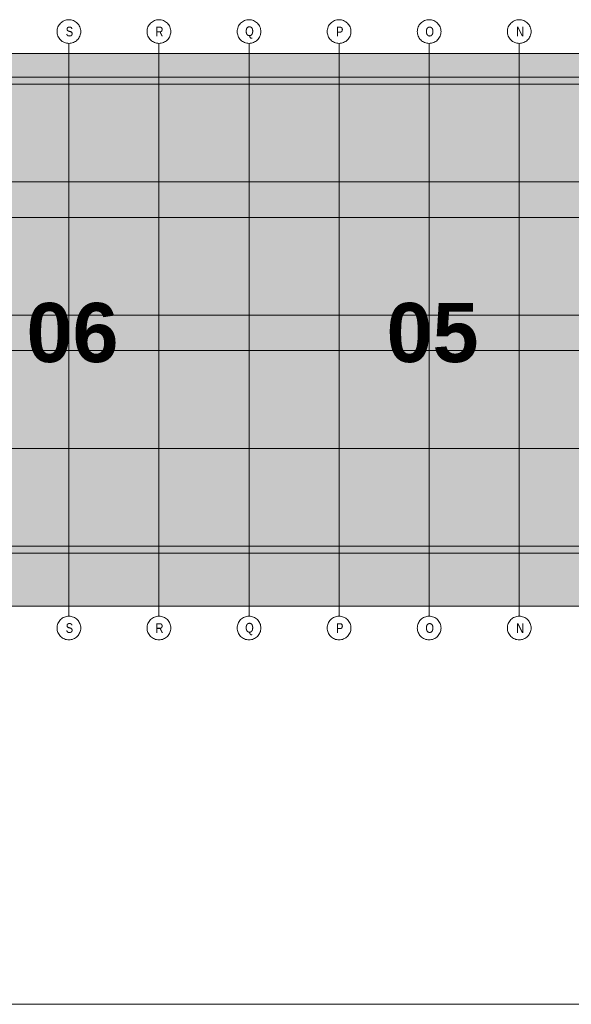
# Model space of a CAD drawing. Extents: x -634 to 300, y 62 to 1102.
# Tile 46 of 125: x 153 to 193, y 211 to 282. Entities that reach past the tile are written whole.
import ezdxf
from ezdxf.lldxf.tags import DXFTag

# ---------------------------------------------------------------- set-up
doc = ezdxf.new("R2010")
doc.units = 0
for name, color, linetype, lineweight in [('iwb_Plankopf Linie', 7, 'Continuous', 13), ('PK_LP', 7, 'Continuous', 9), ('PK_LP_Achsen', 7, 'STRICHPUNKT2', 5)]:
    doc.layers.add(name, color=color, linetype=linetype, lineweight=lineweight)
for name, color, linetype, lineweight, true_color in [('PK_LP_T01', 1, 'Continuous', 9, 0xff0000), ('PK_LP_T01_Rest', 9, 'Continuous', 9, 0x808080), ('PK_LP_Tennung', 9, 'Continuous', 18, 0x808080)]:
    doc.layers.add(name, color=color, linetype=linetype, lineweight=lineweight, true_color=true_color)
doc.styles.get("Standard").update_dxf_attribs({"font": 'ARIALN.TTF'})
tags = doc.linetypes.add('grob', pattern=[14, 3, -8, 3]).pattern_tags.tags
tags[8:9] = [DXFTag(74, 4), DXFTag(75, 0), DXFTag(340, '0'), DXFTag(46, 0.0), DXFTag(50, 0.0), DXFTag(44, 0.0), DXFTag(45, 0.0)]
tags[6:7] = [DXFTag(74, 4), DXFTag(75, 0), DXFTag(340, '0'), DXFTag(46, 0.0), DXFTag(50, 0.0), DXFTag(44, 0.0), DXFTag(45, 0.0)]
tags[4:5] = [DXFTag(74, 4), DXFTag(75, 0), DXFTag(340, '0'), DXFTag(46, 0.0), DXFTag(50, 0.0), DXFTag(44, 0.0), DXFTag(45, 0.0)]
tags = doc.linetypes.add('STRICHPUNKT2', pattern=[12.7, 6.35, -3.175, 0, -3.175]).pattern_tags.tags
tags[10:11] = [DXFTag(74, 4), DXFTag(75, 0), DXFTag(340, '0'), DXFTag(46, 0.0), DXFTag(50, 0.0), DXFTag(44, 0.0), DXFTag(45, 0.0)]
tags[8:9] = [DXFTag(74, 4), DXFTag(75, 0), DXFTag(340, '0'), DXFTag(46, 0.0), DXFTag(50, 0.0), DXFTag(44, 0.0), DXFTag(45, 0.0)]
tags[6:7] = [DXFTag(74, 4), DXFTag(75, 0), DXFTag(340, '0'), DXFTag(46, 0.0), DXFTag(50, 0.0), DXFTag(44, 0.0), DXFTag(45, 0.0)]
tags[4:5] = [DXFTag(74, 4), DXFTag(75, 0), DXFTag(340, '0'), DXFTag(46, 0.0), DXFTag(50, 0.0), DXFTag(44, 0.0), DXFTag(45, 0.0)]

# ---------------------------------------------------------------- blocks, each defined once
blk = doc.blocks.new('Blockreferenz-A06CPVZRL0')
at = {"layer": 'PK_LP', "linetype": 'grob', "lineweight": 5, "ltscale": 0.13}
for p, q in [((143.888, 279.685), (169.728, 279.685)), ((169.728, 279.685), (195.568, 279.685)), ((169.728, 240.014), (169.728, 279.685)), ((169.728, 279.685), (169.728, 240.014)), ((169.728, 240.014), (143.888, 240.014)), ((195.568, 240.014), (169.728, 240.014))]:
    blk.add_line(p, q, dxfattribs=at)
at = {"layer": 'PK_LP', "linetype": 'ByBlock', "lineweight": 13, "ltscale": 0.13}
for p, q in [((209.085, 277.985), (144.395, 277.985)), ((143.38, 243.82), (196.075, 243.82))]:
    blk.add_line(p, q, dxfattribs=at)
at = {"layer": 'PK_LP_Achsen', "linetype": 'ByBlock', "ltscale": 0.13}
for p, q in [((156.335, 281.964), (156.407, 282.007)), ((156.407, 282.007), (156.482, 282.043)), ((156.482, 282.043), (156.561, 282.071)), ((156.561, 282.071), (156.642, 282.091)), ((156.642, 282.091), (156.724, 282.103)), ((156.724, 282.103), (156.808, 282.108)), ((156.808, 282.108), (156.891, 282.103)), ((156.891, 282.103), (156.974, 282.091)), ((156.974, 282.091), (157.054, 282.071)), ((157.054, 282.071), (157.133, 282.043)), ((157.133, 282.043), (157.208, 282.007)), ((157.208, 282.007), (157.28, 281.964)), ((162.795, 281.964), (162.867, 282.007)), ((162.867, 282.007), (162.942, 282.043)), ((162.942, 282.043), (163.021, 282.071)), ((163.021, 282.071), (163.102, 282.091)), ((163.102, 282.091), (163.184, 282.103)), ((163.184, 282.103), (163.268, 282.108)), ((163.268, 282.108), (163.351, 282.103)), ((163.351, 282.103), (163.434, 282.091)), ((163.434, 282.091), (163.514, 282.071)), ((163.514, 282.071), (163.593, 282.043)), ((163.593, 282.043), (163.668, 282.007)), ((163.668, 282.007), (163.74, 281.964)), ((169.255, 281.964), (169.327, 282.007)), ((169.327, 282.007), (169.402, 282.043)), ((169.402, 282.043), (169.481, 282.071)), ((169.481, 282.071), (169.562, 282.091)), ((169.562, 282.091), (169.644, 282.103)), ((169.644, 282.103), (169.728, 282.108)), ((169.728, 282.108), (169.811, 282.103)), ((169.811, 282.103), (169.894, 282.091)), ((169.894, 282.091), (169.974, 282.071)), ((169.974, 282.071), (170.053, 282.043)), ((170.053, 282.043), (170.128, 282.007)), ((170.128, 282.007), (170.2, 281.964)), ((175.715, 281.964), (175.787, 282.007)), ((175.787, 282.007), (175.862, 282.043)), ((175.862, 282.043), (175.941, 282.071)), ((175.941, 282.071), (176.022, 282.091)), ((176.022, 282.091), (176.104, 282.103)), ((176.104, 282.103), (176.188, 282.108)), ((176.188, 282.108), (176.271, 282.103)), ((176.271, 282.103), (176.354, 282.091)), ((176.354, 282.091), (176.434, 282.071)), ((176.434, 282.071), (176.513, 282.043)), ((176.513, 282.043), (176.588, 282.007)), ((176.588, 282.007), (176.66, 281.964)), ((182.175, 281.964), (182.247, 282.007)), ((182.247, 282.007), (182.322, 282.043)), ((182.322, 282.043), (182.401, 282.071)), ((182.401, 282.071), (182.482, 282.091)), ((182.482, 282.091), (182.564, 282.103)), ((182.564, 282.103), (182.648, 282.108)), ((182.648, 282.108), (182.731, 282.103)), ((182.731, 282.103), (182.814, 282.091)), ((182.814, 282.091), (182.894, 282.071)), ((182.894, 282.071), (182.973, 282.043)), ((182.973, 282.043), (183.048, 282.007)), ((183.048, 282.007), (183.12, 281.964)), ((188.635, 281.964), (188.707, 282.007)), ((188.707, 282.007), (188.782, 282.043)), ((188.782, 282.043), (188.861, 282.071)), ((188.861, 282.071), (188.942, 282.091)), ((188.942, 282.091), (189.024, 282.103)), ((189.024, 282.103), (189.108, 282.108)), ((189.108, 282.108), (189.191, 282.103)), ((189.191, 282.103), (189.274, 282.091)), ((189.274, 282.091), (189.354, 282.071)), ((189.354, 282.071), (189.433, 282.043)), ((189.433, 282.043), (189.508, 282.007)), ((189.508, 282.007), (189.58, 281.964)), ((155.958, 281.258), (155.962, 281.341)), ((155.962, 281.341), (155.974, 281.423)), ((155.974, 281.423), (155.994, 281.504)), ((155.994, 281.504), (156.022, 281.583)), ((156.022, 281.583), (156.058, 281.658)), ((156.058, 281.658), (156.101, 281.73)), ((156.101, 281.73), (156.151, 281.797)), ((156.151, 281.797), (156.207, 281.859)), ((156.207, 281.859), (156.268, 281.915)), ((156.268, 281.915), (156.335, 281.964)), ((157.28, 281.964), (157.347, 281.915)), ((157.347, 281.915), (157.409, 281.859)), ((157.409, 281.859), (157.465, 281.797)), ((157.465, 281.797), (157.514, 281.73)), ((157.514, 281.73), (157.557, 281.658)), ((157.557, 281.658), (157.593, 281.583)), ((157.593, 281.583), (157.621, 281.504)), ((157.621, 281.504), (157.641, 281.423)), ((157.641, 281.423), (157.654, 281.341)), ((157.654, 281.341), (157.658, 281.258)), ((162.418, 281.258), (162.422, 281.341)), ((162.422, 281.341), (162.434, 281.423)), ((162.434, 281.423), (162.454, 281.504)), ((162.454, 281.504), (162.482, 281.583)), ((162.482, 281.583), (162.518, 281.658)), ((162.518, 281.658), (162.561, 281.73)), ((162.561, 281.73), (162.611, 281.797)), ((162.611, 281.797), (162.667, 281.859)), ((162.667, 281.859), (162.728, 281.915)), ((162.728, 281.915), (162.795, 281.964)), ((163.74, 281.964), (163.807, 281.915)), ((163.807, 281.915), (163.869, 281.859)), ((163.869, 281.859), (163.925, 281.797)), ((163.925, 281.797), (163.974, 281.73)), ((163.974, 281.73), (164.017, 281.658)), ((164.017, 281.658), (164.053, 281.583)), ((164.053, 281.583), (164.081, 281.504)), ((164.081, 281.504), (164.101, 281.423)), ((164.101, 281.423), (164.114, 281.341)), ((164.114, 281.341), (164.118, 281.258)), ((168.878, 281.258), (168.882, 281.341)), ((168.882, 281.341), (168.894, 281.423)), ((168.894, 281.423), (168.914, 281.504)), ((168.914, 281.504), (168.942, 281.583)), ((168.942, 281.583), (168.978, 281.658)), ((168.978, 281.658), (169.021, 281.73)), ((169.021, 281.73), (169.071, 281.797)), ((169.071, 281.797), (169.127, 281.859)), ((169.127, 281.859), (169.188, 281.915)), ((169.188, 281.915), (169.255, 281.964)), ((170.2, 281.964), (170.267, 281.915)), ((170.267, 281.915), (170.329, 281.859)), ((170.329, 281.859), (170.385, 281.797)), ((170.385, 281.797), (170.434, 281.73)), ((170.434, 281.73), (170.477, 281.658)), ((170.477, 281.658), (170.513, 281.583)), ((170.513, 281.583), (170.541, 281.504)), ((170.541, 281.504), (170.561, 281.423)), ((170.561, 281.423), (170.574, 281.341)), ((170.574, 281.341), (170.578, 281.258)), ((175.338, 281.258), (175.342, 281.341)), ((175.342, 281.341), (175.354, 281.423)), ((175.354, 281.423), (175.374, 281.504)), ((175.374, 281.504), (175.402, 281.583)), ((175.402, 281.583), (175.438, 281.658)), ((175.438, 281.658), (175.481, 281.73)), ((175.481, 281.73), (175.531, 281.797)), ((175.531, 281.797), (175.587, 281.859)), ((175.587, 281.859), (175.648, 281.915)), ((175.648, 281.915), (175.715, 281.964)), ((176.66, 281.964), (176.727, 281.915)), ((176.727, 281.915), (176.789, 281.859)), ((176.789, 281.859), (176.845, 281.797)), ((176.845, 281.797), (176.894, 281.73)), ((176.894, 281.73), (176.937, 281.658)), ((176.937, 281.658), (176.973, 281.583)), ((176.973, 281.583), (177.001, 281.504)), ((177.001, 281.504), (177.021, 281.423)), ((177.021, 281.423), (177.034, 281.341)), ((177.034, 281.341), (177.038, 281.258)), ((181.798, 281.258), (181.802, 281.341)), ((181.802, 281.341), (181.814, 281.423)), ((181.814, 281.423), (181.834, 281.504)), ((181.834, 281.504), (181.862, 281.583)), ((181.862, 281.583), (181.898, 281.658)), ((181.898, 281.658), (181.941, 281.73)), ((181.941, 281.73), (181.991, 281.797)), ((181.991, 281.797), (182.047, 281.859)), ((182.047, 281.859), (182.108, 281.915)), ((182.108, 281.915), (182.175, 281.964)), ((183.12, 281.964), (183.187, 281.915)), ((183.187, 281.915), (183.249, 281.859)), ((183.249, 281.859), (183.305, 281.797)), ((183.305, 281.797), (183.354, 281.73)), ((183.354, 281.73), (183.397, 281.658)), ((183.397, 281.658), (183.433, 281.583)), ((183.433, 281.583), (183.461, 281.504)), ((183.461, 281.504), (183.481, 281.423)), ((183.481, 281.423), (183.494, 281.341)), ((183.494, 281.341), (183.498, 281.258)), ((188.258, 281.258), (188.262, 281.341)), ((188.262, 281.341), (188.274, 281.423)), ((188.274, 281.423), (188.294, 281.504)), ((188.294, 281.504), (188.322, 281.583)), ((188.322, 281.583), (188.358, 281.658)), ((188.358, 281.658), (188.401, 281.73)), ((188.401, 281.73), (188.451, 281.797)), ((188.451, 281.797), (188.507, 281.859)), ((188.507, 281.859), (188.568, 281.915)), ((188.568, 281.915), (188.635, 281.964)), ((189.58, 281.964), (189.647, 281.915)), ((189.647, 281.915), (189.709, 281.859)), ((189.709, 281.859), (189.765, 281.797)), ((189.765, 281.797), (189.814, 281.73)), ((189.814, 281.73), (189.857, 281.658)), ((189.857, 281.658), (189.893, 281.583)), ((189.893, 281.583), (189.921, 281.504)), ((189.921, 281.504), (189.941, 281.423)), ((189.941, 281.423), (189.954, 281.341)), ((189.954, 281.341), (189.958, 281.258)), ((155.962, 281.174), (155.958, 281.258)), ((155.974, 281.092), (155.962, 281.174)), ((155.994, 281.011), (155.974, 281.092)), ((156.022, 280.932), (155.994, 281.011)), ((156.058, 280.857), (156.022, 280.932)), ((156.101, 280.785), (156.058, 280.857)), ((156.151, 280.718), (156.101, 280.785)), ((156.207, 280.656), (156.151, 280.718)), ((156.268, 280.6), (156.207, 280.656)), ((156.335, 280.551), (156.268, 280.6)), ((157.347, 280.6), (157.28, 280.551)), ((157.409, 280.656), (157.347, 280.6)), ((157.465, 280.718), (157.409, 280.656)), ((157.514, 280.785), (157.465, 280.718)), ((157.557, 280.857), (157.514, 280.785)), ((157.593, 280.932), (157.557, 280.857)), ((157.621, 281.011), (157.593, 280.932)), ((157.641, 281.092), (157.621, 281.011)), ((157.654, 281.174), (157.641, 281.092)), ((157.658, 281.258), (157.654, 281.174)), ((162.422, 281.174), (162.418, 281.258)), ((162.434, 281.092), (162.422, 281.174)), ((162.454, 281.011), (162.434, 281.092)), ((162.482, 280.932), (162.454, 281.011)), ((162.518, 280.857), (162.482, 280.932)), ((162.561, 280.785), (162.518, 280.857)), ((162.611, 280.718), (162.561, 280.785)), ((162.667, 280.656), (162.611, 280.718)), ((162.728, 280.6), (162.667, 280.656)), ((162.795, 280.551), (162.728, 280.6)), ((163.807, 280.6), (163.74, 280.551)), ((163.869, 280.656), (163.807, 280.6)), ((163.925, 280.718), (163.869, 280.656)), ((163.974, 280.785), (163.925, 280.718)), ((164.017, 280.857), (163.974, 280.785)), ((164.053, 280.932), (164.017, 280.857)), ((164.081, 281.011), (164.053, 280.932)), ((164.101, 281.092), (164.081, 281.011)), ((164.114, 281.174), (164.101, 281.092)), ((164.118, 281.258), (164.114, 281.174)), ((168.882, 281.174), (168.878, 281.258)), ((168.894, 281.092), (168.882, 281.174)), ((168.914, 281.011), (168.894, 281.092)), ((168.942, 280.932), (168.914, 281.011)), ((168.978, 280.857), (168.942, 280.932)), ((169.021, 280.785), (168.978, 280.857)), ((169.071, 280.718), (169.021, 280.785)), ((169.127, 280.656), (169.071, 280.718)), ((169.188, 280.6), (169.127, 280.656)), ((169.255, 280.551), (169.188, 280.6)), ((170.267, 280.6), (170.2, 280.551)), ((170.329, 280.656), (170.267, 280.6)), ((170.385, 280.718), (170.329, 280.656)), ((170.434, 280.785), (170.385, 280.718)), ((170.477, 280.857), (170.434, 280.785)), ((170.513, 280.932), (170.477, 280.857)), ((170.541, 281.011), (170.513, 280.932)), ((170.561, 281.092), (170.541, 281.011)), ((170.574, 281.174), (170.561, 281.092)), ((170.578, 281.258), (170.574, 281.174)), ((175.342, 281.174), (175.338, 281.258)), ((175.354, 281.092), (175.342, 281.174)), ((175.374, 281.011), (175.354, 281.092)), ((175.402, 280.932), (175.374, 281.011)), ((175.438, 280.857), (175.402, 280.932)), ((175.481, 280.785), (175.438, 280.857)), ((175.531, 280.718), (175.481, 280.785)), ((175.587, 280.656), (175.531, 280.718)), ((175.648, 280.6), (175.587, 280.656)), ((175.715, 280.551), (175.648, 280.6)), ((176.727, 280.6), (176.66, 280.551)), ((176.789, 280.656), (176.727, 280.6)), ((176.845, 280.718), (176.789, 280.656)), ((176.894, 280.785), (176.845, 280.718)), ((176.937, 280.857), (176.894, 280.785)), ((176.973, 280.932), (176.937, 280.857)), ((177.001, 281.011), (176.973, 280.932)), ((177.021, 281.092), (177.001, 281.011)), ((177.034, 281.174), (177.021, 281.092)), ((177.038, 281.258), (177.034, 281.174)), ((181.802, 281.174), (181.798, 281.258)), ((181.814, 281.092), (181.802, 281.174)), ((181.834, 281.011), (181.814, 281.092)), ((181.862, 280.932), (181.834, 281.011)), ((181.898, 280.857), (181.862, 280.932)), ((181.941, 280.785), (181.898, 280.857)), ((181.991, 280.718), (181.941, 280.785)), ((182.047, 280.656), (181.991, 280.718)), ((182.108, 280.6), (182.047, 280.656)), ((182.175, 280.551), (182.108, 280.6)), ((183.187, 280.6), (183.12, 280.551)), ((183.249, 280.656), (183.187, 280.6)), ((183.305, 280.718), (183.249, 280.656)), ((183.354, 280.785), (183.305, 280.718)), ((183.397, 280.857), (183.354, 280.785)), ((183.433, 280.932), (183.397, 280.857)), ((183.461, 281.011), (183.433, 280.932)), ((183.481, 281.092), (183.461, 281.011)), ((183.494, 281.174), (183.481, 281.092)), ((183.498, 281.258), (183.494, 281.174)), ((188.262, 281.174), (188.258, 281.258)), ((188.274, 281.092), (188.262, 281.174)), ((188.294, 281.011), (188.274, 281.092)), ((188.322, 280.932), (188.294, 281.011)), ((188.358, 280.857), (188.322, 280.932)), ((188.401, 280.785), (188.358, 280.857)), ((188.451, 280.718), (188.401, 280.785)), ((188.507, 280.656), (188.451, 280.718)), ((188.568, 280.6), (188.507, 280.656)), ((188.635, 280.551), (188.568, 280.6)), ((189.647, 280.6), (189.58, 280.551)), ((189.709, 280.656), (189.647, 280.6)), ((189.765, 280.718), (189.709, 280.656)), ((189.814, 280.785), (189.765, 280.718)), ((189.857, 280.857), (189.814, 280.785)), ((189.893, 280.932), (189.857, 280.857)), ((189.921, 281.011), (189.893, 280.932)), ((189.941, 281.092), (189.921, 281.011)), ((189.954, 281.174), (189.941, 281.092)), ((189.958, 281.258), (189.954, 281.174)), ((156.407, 280.508), (156.335, 280.551)), ((156.482, 280.472), (156.407, 280.508)), ((156.561, 280.444), (156.482, 280.472)), ((156.642, 280.424), (156.561, 280.444)), ((156.724, 280.412), (156.642, 280.424)), ((156.808, 280.408), (156.724, 280.412)), ((156.891, 280.412), (156.808, 280.408)), ((156.974, 280.424), (156.891, 280.412)), ((157.054, 280.444), (156.974, 280.424)), ((157.133, 280.472), (157.054, 280.444)), ((157.208, 280.508), (157.133, 280.472)), ((157.28, 280.551), (157.208, 280.508)), ((162.867, 280.508), (162.795, 280.551)), ((162.942, 280.472), (162.867, 280.508)), ((163.021, 280.444), (162.942, 280.472)), ((163.102, 280.424), (163.021, 280.444)), ((163.184, 280.412), (163.102, 280.424)), ((163.268, 280.408), (163.184, 280.412)), ((163.351, 280.412), (163.268, 280.408)), ((163.434, 280.424), (163.351, 280.412)), ((163.514, 280.444), (163.434, 280.424)), ((163.593, 280.472), (163.514, 280.444)), ((163.668, 280.508), (163.593, 280.472)), ((163.74, 280.551), (163.668, 280.508)), ((169.327, 280.508), (169.255, 280.551)), ((169.402, 280.472), (169.327, 280.508)), ((169.481, 280.444), (169.402, 280.472)), ((169.562, 280.424), (169.481, 280.444)), ((169.644, 280.412), (169.562, 280.424)), ((169.728, 280.408), (169.644, 280.412)), ((169.811, 280.412), (169.728, 280.408)), ((169.894, 280.424), (169.811, 280.412)), ((169.974, 280.444), (169.894, 280.424)), ((170.053, 280.472), (169.974, 280.444)), ((170.128, 280.508), (170.053, 280.472)), ((170.2, 280.551), (170.128, 280.508)), ((175.787, 280.508), (175.715, 280.551)), ((175.862, 280.472), (175.787, 280.508)), ((175.941, 280.444), (175.862, 280.472)), ((176.022, 280.424), (175.941, 280.444)), ((176.104, 280.412), (176.022, 280.424)), ((176.188, 280.408), (176.104, 280.412)), ((176.271, 280.412), (176.188, 280.408)), ((176.354, 280.424), (176.271, 280.412)), ((176.434, 280.444), (176.354, 280.424)), ((176.513, 280.472), (176.434, 280.444)), ((176.588, 280.508), (176.513, 280.472)), ((176.66, 280.551), (176.588, 280.508)), ((182.247, 280.508), (182.175, 280.551)), ((182.322, 280.472), (182.247, 280.508)), ((182.401, 280.444), (182.322, 280.472)), ((182.482, 280.424), (182.401, 280.444)), ((182.564, 280.412), (182.482, 280.424)), ((182.648, 280.408), (182.564, 280.412)), ((182.731, 280.412), (182.648, 280.408)), ((182.814, 280.424), (182.731, 280.412)), ((182.894, 280.444), (182.814, 280.424)), ((182.973, 280.472), (182.894, 280.444)), ((183.048, 280.508), (182.973, 280.472)), ((183.12, 280.551), (183.048, 280.508)), ((188.707, 280.508), (188.635, 280.551)), ((188.782, 280.472), (188.707, 280.508)), ((188.861, 280.444), (188.782, 280.472)), ((188.942, 280.424), (188.861, 280.444)), ((189.024, 280.412), (188.942, 280.424)), ((189.108, 280.408), (189.024, 280.412)), ((189.191, 280.412), (189.108, 280.408)), ((189.274, 280.424), (189.191, 280.412)), ((189.354, 280.444), (189.274, 280.424)), ((189.433, 280.472), (189.354, 280.444)), ((189.508, 280.508), (189.433, 280.472)), ((189.58, 280.551), (189.508, 280.508)), ((156.058, 238.842), (156.101, 238.914)), ((156.101, 238.914), (156.151, 238.981)), ((156.151, 238.981), (156.207, 239.042)), ((156.207, 239.042), (156.268, 239.098)), ((156.268, 239.098), (156.335, 239.148)), ((156.335, 239.148), (156.407, 239.191)), ((156.407, 239.191), (156.482, 239.227)), ((156.482, 239.227), (156.561, 239.255)), ((156.561, 239.255), (156.642, 239.275)), ((156.642, 239.275), (156.724, 239.287)), ((156.724, 239.287), (156.808, 239.291)), ((156.808, 239.291), (156.891, 239.287)), ((156.891, 239.287), (156.974, 239.275)), ((156.974, 239.275), (157.054, 239.255)), ((157.054, 239.255), (157.133, 239.227)), ((157.133, 239.227), (157.208, 239.191)), ((157.208, 239.191), (157.28, 239.148)), ((157.28, 239.148), (157.347, 239.098)), ((157.347, 239.098), (157.409, 239.042)), ((157.409, 239.042), (157.465, 238.981)), ((157.465, 238.981), (157.514, 238.914)), ((157.514, 238.914), (157.557, 238.842)), ((162.518, 238.842), (162.561, 238.914)), ((162.561, 238.914), (162.611, 238.981)), ((162.611, 238.981), (162.667, 239.042)), ((162.667, 239.042), (162.728, 239.098)), ((162.728, 239.098), (162.795, 239.148)), ((162.795, 239.148), (162.867, 239.191)), ((162.867, 239.191), (162.942, 239.227)), ((162.942, 239.227), (163.021, 239.255)), ((163.021, 239.255), (163.102, 239.275)), ((163.102, 239.275), (163.184, 239.287)), ((163.184, 239.287), (163.268, 239.291)), ((163.268, 239.291), (163.351, 239.287)), ((163.351, 239.287), (163.434, 239.275)), ((163.434, 239.275), (163.514, 239.255)), ((163.514, 239.255), (163.593, 239.227)), ((163.593, 239.227), (163.668, 239.191)), ((163.668, 239.191), (163.74, 239.148)), ((163.74, 239.148), (163.807, 239.098)), ((163.807, 239.098), (163.869, 239.042)), ((163.869, 239.042), (163.925, 238.981)), ((163.925, 238.981), (163.974, 238.914)), ((163.974, 238.914), (164.017, 238.842)), ((168.978, 238.842), (169.021, 238.914)), ((169.021, 238.914), (169.071, 238.981)), ((169.071, 238.981), (169.127, 239.042)), ((169.127, 239.042), (169.188, 239.098)), ((169.188, 239.098), (169.255, 239.148)), ((169.255, 239.148), (169.327, 239.191)), ((169.327, 239.191), (169.402, 239.227)), ((169.402, 239.227), (169.481, 239.255)), ((169.481, 239.255), (169.562, 239.275)), ((169.562, 239.275), (169.644, 239.287)), ((169.644, 239.287), (169.728, 239.291)), ((169.728, 239.291), (169.811, 239.287)), ((169.811, 239.287), (169.894, 239.275)), ((169.894, 239.275), (169.974, 239.255)), ((169.974, 239.255), (170.053, 239.227)), ((170.053, 239.227), (170.128, 239.191)), ((170.128, 239.191), (170.2, 239.148)), ((170.2, 239.148), (170.267, 239.098)), ((170.267, 239.098), (170.329, 239.042)), ((170.329, 239.042), (170.385, 238.981)), ((170.385, 238.981), (170.434, 238.914)), ((170.434, 238.914), (170.477, 238.842)), ((175.438, 238.842), (175.481, 238.914)), ((175.481, 238.914), (175.531, 238.981)), ((175.531, 238.981), (175.587, 239.042)), ((175.587, 239.042), (175.648, 239.098)), ((175.648, 239.098), (175.715, 239.148)), ((175.715, 239.148), (175.787, 239.191)), ((175.787, 239.191), (175.862, 239.227)), ((175.862, 239.227), (175.941, 239.255)), ((175.941, 239.255), (176.022, 239.275)), ((176.022, 239.275), (176.104, 239.287)), ((176.104, 239.287), (176.188, 239.291)), ((176.188, 239.291), (176.271, 239.287)), ((176.271, 239.287), (176.354, 239.275)), ((176.354, 239.275), (176.434, 239.255)), ((176.434, 239.255), (176.513, 239.227)), ((176.513, 239.227), (176.588, 239.191)), ((176.588, 239.191), (176.66, 239.148)), ((176.66, 239.148), (176.727, 239.098)), ((176.727, 239.098), (176.789, 239.042)), ((176.789, 239.042), (176.845, 238.981)), ((176.845, 238.981), (176.894, 238.914)), ((176.894, 238.914), (176.937, 238.842)), ((181.898, 238.842), (181.941, 238.914)), ((181.941, 238.914), (181.991, 238.981)), ((181.991, 238.981), (182.047, 239.042)), ((182.047, 239.042), (182.108, 239.098)), ((182.108, 239.098), (182.175, 239.148)), ((182.175, 239.148), (182.247, 239.191)), ((182.247, 239.191), (182.322, 239.227)), ((182.322, 239.227), (182.401, 239.255)), ((182.401, 239.255), (182.482, 239.275)), ((182.482, 239.275), (182.564, 239.287)), ((182.564, 239.287), (182.648, 239.291)), ((182.648, 239.291), (182.731, 239.287)), ((182.731, 239.287), (182.814, 239.275)), ((182.814, 239.275), (182.894, 239.255)), ((182.894, 239.255), (182.973, 239.227)), ((182.973, 239.227), (183.048, 239.191)), ((183.048, 239.191), (183.12, 239.148)), ((183.12, 239.148), (183.187, 239.098)), ((183.187, 239.098), (183.249, 239.042)), ((183.249, 239.042), (183.305, 238.981)), ((183.305, 238.981), (183.354, 238.914)), ((183.354, 238.914), (183.397, 238.842)), ((188.358, 238.842), (188.401, 238.914)), ((188.401, 238.914), (188.451, 238.981)), ((188.451, 238.981), (188.507, 239.042)), ((188.507, 239.042), (188.568, 239.098)), ((188.568, 239.098), (188.635, 239.148)), ((188.635, 239.148), (188.707, 239.191)), ((188.707, 239.191), (188.782, 239.227)), ((188.782, 239.227), (188.861, 239.255)), ((188.861, 239.255), (188.942, 239.275)), ((188.942, 239.275), (189.024, 239.287)), ((189.024, 239.287), (189.108, 239.291)), ((189.108, 239.291), (189.191, 239.287)), ((189.191, 239.287), (189.274, 239.275)), ((189.274, 239.275), (189.354, 239.255)), ((189.354, 239.255), (189.433, 239.227)), ((189.433, 239.227), (189.508, 239.191)), ((189.508, 239.191), (189.58, 239.148)), ((189.58, 239.148), (189.647, 239.098)), ((189.647, 239.098), (189.709, 239.042)), ((189.709, 239.042), (189.765, 238.981)), ((189.765, 238.981), (189.814, 238.914)), ((189.814, 238.914), (189.857, 238.842)), ((155.958, 238.441), (155.962, 238.525)), ((155.962, 238.358), (155.958, 238.441)), ((155.962, 238.525), (155.974, 238.607)), ((155.974, 238.275), (155.962, 238.358)), ((155.974, 238.607), (155.994, 238.688)), ((155.994, 238.195), (155.974, 238.275)), ((155.994, 238.688), (156.022, 238.767)), ((156.022, 238.116), (155.994, 238.195)), ((156.022, 238.767), (156.058, 238.842)), ((157.557, 238.842), (157.593, 238.767)), ((157.593, 238.767), (157.621, 238.688)), ((157.621, 238.195), (157.593, 238.116)), ((157.621, 238.688), (157.641, 238.607)), ((157.641, 238.275), (157.621, 238.195)), ((157.641, 238.607), (157.654, 238.525)), ((157.654, 238.358), (157.641, 238.275)), ((157.654, 238.525), (157.658, 238.441)), ((157.658, 238.441), (157.654, 238.358)), ((162.418, 238.441), (162.422, 238.525)), ((162.422, 238.358), (162.418, 238.441)), ((162.422, 238.525), (162.434, 238.607)), ((162.434, 238.275), (162.422, 238.358)), ((162.434, 238.607), (162.454, 238.688)), ((162.454, 238.195), (162.434, 238.275)), ((162.454, 238.688), (162.482, 238.767)), ((162.482, 238.116), (162.454, 238.195)), ((162.482, 238.767), (162.518, 238.842)), ((164.017, 238.842), (164.053, 238.767)), ((164.053, 238.767), (164.081, 238.688)), ((164.081, 238.195), (164.053, 238.116)), ((164.081, 238.688), (164.101, 238.607)), ((164.101, 238.275), (164.081, 238.195)), ((164.101, 238.607), (164.114, 238.525)), ((164.114, 238.358), (164.101, 238.275)), ((164.114, 238.525), (164.118, 238.441)), ((164.118, 238.441), (164.114, 238.358)), ((168.878, 238.441), (168.882, 238.525)), ((168.882, 238.358), (168.878, 238.441)), ((168.882, 238.525), (168.894, 238.607)), ((168.894, 238.275), (168.882, 238.358)), ((168.894, 238.607), (168.914, 238.688)), ((168.914, 238.195), (168.894, 238.275)), ((168.914, 238.688), (168.942, 238.767)), ((168.942, 238.116), (168.914, 238.195)), ((168.942, 238.767), (168.978, 238.842)), ((170.477, 238.842), (170.513, 238.767)), ((170.513, 238.767), (170.541, 238.688)), ((170.541, 238.195), (170.513, 238.116)), ((170.541, 238.688), (170.561, 238.607)), ((170.561, 238.275), (170.541, 238.195)), ((170.561, 238.607), (170.574, 238.525)), ((170.574, 238.358), (170.561, 238.275)), ((170.574, 238.525), (170.578, 238.441)), ((170.578, 238.441), (170.574, 238.358)), ((175.338, 238.441), (175.342, 238.525)), ((175.342, 238.358), (175.338, 238.441)), ((175.342, 238.525), (175.354, 238.607)), ((175.354, 238.275), (175.342, 238.358)), ((175.354, 238.607), (175.374, 238.688)), ((175.374, 238.195), (175.354, 238.275)), ((175.374, 238.688), (175.402, 238.767)), ((175.402, 238.116), (175.374, 238.195)), ((175.402, 238.767), (175.438, 238.842)), ((176.937, 238.842), (176.973, 238.767)), ((176.973, 238.767), (177.001, 238.688)), ((177.001, 238.195), (176.973, 238.116)), ((177.001, 238.688), (177.021, 238.607)), ((177.021, 238.275), (177.001, 238.195)), ((177.021, 238.607), (177.034, 238.525)), ((177.034, 238.358), (177.021, 238.275)), ((177.034, 238.525), (177.038, 238.441)), ((177.038, 238.441), (177.034, 238.358)), ((181.798, 238.441), (181.802, 238.525)), ((181.802, 238.358), (181.798, 238.441)), ((181.802, 238.525), (181.814, 238.607)), ((181.814, 238.275), (181.802, 238.358)), ((181.814, 238.607), (181.834, 238.688)), ((181.834, 238.195), (181.814, 238.275)), ((181.834, 238.688), (181.862, 238.767)), ((181.862, 238.116), (181.834, 238.195)), ((181.862, 238.767), (181.898, 238.842)), ((183.397, 238.842), (183.433, 238.767)), ((183.433, 238.767), (183.461, 238.688)), ((183.461, 238.195), (183.433, 238.116)), ((183.461, 238.688), (183.481, 238.607)), ((183.481, 238.275), (183.461, 238.195)), ((183.481, 238.607), (183.494, 238.525)), ((183.494, 238.358), (183.481, 238.275)), ((183.494, 238.525), (183.498, 238.441)), ((183.498, 238.441), (183.494, 238.358)), ((188.258, 238.441), (188.262, 238.525)), ((188.262, 238.358), (188.258, 238.441)), ((188.262, 238.525), (188.274, 238.607)), ((188.274, 238.275), (188.262, 238.358)), ((188.274, 238.607), (188.294, 238.688)), ((188.294, 238.195), (188.274, 238.275)), ((188.294, 238.688), (188.322, 238.767)), ((188.322, 238.116), (188.294, 238.195)), ((188.322, 238.767), (188.358, 238.842)), ((189.857, 238.842), (189.893, 238.767)), ((189.893, 238.767), (189.921, 238.688)), ((189.921, 238.195), (189.893, 238.116)), ((189.921, 238.688), (189.941, 238.607)), ((189.941, 238.275), (189.921, 238.195)), ((189.941, 238.607), (189.954, 238.525)), ((189.954, 238.358), (189.941, 238.275)), ((189.954, 238.525), (189.958, 238.441)), ((189.958, 238.441), (189.954, 238.358)), ((156.058, 238.041), (156.022, 238.116)), ((156.101, 237.969), (156.058, 238.041)), ((156.151, 237.902), (156.101, 237.969)), ((156.207, 237.84), (156.151, 237.902)), ((156.268, 237.784), (156.207, 237.84)), ((156.335, 237.735), (156.268, 237.784)), ((156.407, 237.692), (156.335, 237.735)), ((156.482, 237.656), (156.407, 237.692)), ((156.561, 237.628), (156.482, 237.656)), ((156.642, 237.608), (156.561, 237.628)), ((156.724, 237.595), (156.642, 237.608)), ((156.808, 237.591), (156.724, 237.595)), ((156.891, 237.595), (156.808, 237.591)), ((156.974, 237.608), (156.891, 237.595)), ((157.054, 237.628), (156.974, 237.608)), ((157.133, 237.656), (157.054, 237.628)), ((157.208, 237.692), (157.133, 237.656)), ((157.28, 237.735), (157.208, 237.692)), ((157.347, 237.784), (157.28, 237.735)), ((157.409, 237.84), (157.347, 237.784)), ((157.465, 237.902), (157.409, 237.84)), ((157.514, 237.969), (157.465, 237.902)), ((157.557, 238.041), (157.514, 237.969)), ((157.593, 238.116), (157.557, 238.041)), ((162.518, 238.041), (162.482, 238.116)), ((162.561, 237.969), (162.518, 238.041)), ((162.611, 237.902), (162.561, 237.969)), ((162.667, 237.84), (162.611, 237.902)), ((162.728, 237.784), (162.667, 237.84)), ((162.795, 237.735), (162.728, 237.784)), ((162.867, 237.692), (162.795, 237.735)), ((162.942, 237.656), (162.867, 237.692)), ((163.021, 237.628), (162.942, 237.656)), ((163.102, 237.608), (163.021, 237.628)), ((163.184, 237.595), (163.102, 237.608)), ((163.268, 237.591), (163.184, 237.595)), ((163.351, 237.595), (163.268, 237.591)), ((163.434, 237.608), (163.351, 237.595)), ((163.514, 237.628), (163.434, 237.608)), ((163.593, 237.656), (163.514, 237.628)), ((163.668, 237.692), (163.593, 237.656)), ((163.74, 237.735), (163.668, 237.692)), ((163.807, 237.784), (163.74, 237.735)), ((163.869, 237.84), (163.807, 237.784)), ((163.925, 237.902), (163.869, 237.84)), ((163.974, 237.969), (163.925, 237.902)), ((164.017, 238.041), (163.974, 237.969)), ((164.053, 238.116), (164.017, 238.041)), ((168.978, 238.041), (168.942, 238.116)), ((169.021, 237.969), (168.978, 238.041)), ((169.071, 237.902), (169.021, 237.969)), ((169.127, 237.84), (169.071, 237.902)), ((169.188, 237.784), (169.127, 237.84)), ((169.255, 237.735), (169.188, 237.784)), ((169.327, 237.692), (169.255, 237.735)), ((169.402, 237.656), (169.327, 237.692)), ((169.481, 237.628), (169.402, 237.656)), ((169.562, 237.608), (169.481, 237.628)), ((169.644, 237.595), (169.562, 237.608)), ((169.728, 237.591), (169.644, 237.595)), ((169.811, 237.595), (169.728, 237.591)), ((169.894, 237.608), (169.811, 237.595)), ((169.974, 237.628), (169.894, 237.608)), ((170.053, 237.656), (169.974, 237.628)), ((170.128, 237.692), (170.053, 237.656)), ((170.2, 237.735), (170.128, 237.692)), ((170.267, 237.784), (170.2, 237.735)), ((170.329, 237.84), (170.267, 237.784)), ((170.385, 237.902), (170.329, 237.84)), ((170.434, 237.969), (170.385, 237.902)), ((170.477, 238.041), (170.434, 237.969)), ((170.513, 238.116), (170.477, 238.041)), ((175.438, 238.041), (175.402, 238.116)), ((175.481, 237.969), (175.438, 238.041)), ((175.531, 237.902), (175.481, 237.969)), ((175.587, 237.84), (175.531, 237.902)), ((175.648, 237.784), (175.587, 237.84)), ((175.715, 237.735), (175.648, 237.784)), ((175.787, 237.692), (175.715, 237.735)), ((175.862, 237.656), (175.787, 237.692)), ((175.941, 237.628), (175.862, 237.656)), ((176.022, 237.608), (175.941, 237.628)), ((176.104, 237.595), (176.022, 237.608)), ((176.188, 237.591), (176.104, 237.595)), ((176.271, 237.595), (176.188, 237.591)), ((176.354, 237.608), (176.271, 237.595)), ((176.434, 237.628), (176.354, 237.608)), ((176.513, 237.656), (176.434, 237.628)), ((176.588, 237.692), (176.513, 237.656)), ((176.66, 237.735), (176.588, 237.692)), ((176.727, 237.784), (176.66, 237.735)), ((176.789, 237.84), (176.727, 237.784)), ((176.845, 237.902), (176.789, 237.84)), ((176.894, 237.969), (176.845, 237.902)), ((176.937, 238.041), (176.894, 237.969)), ((176.973, 238.116), (176.937, 238.041)), ((181.898, 238.041), (181.862, 238.116)), ((181.941, 237.969), (181.898, 238.041)), ((181.991, 237.902), (181.941, 237.969)), ((182.047, 237.84), (181.991, 237.902)), ((182.108, 237.784), (182.047, 237.84)), ((182.175, 237.735), (182.108, 237.784)), ((182.247, 237.692), (182.175, 237.735)), ((182.322, 237.656), (182.247, 237.692)), ((182.401, 237.628), (182.322, 237.656)), ((182.482, 237.608), (182.401, 237.628)), ((182.564, 237.595), (182.482, 237.608)), ((182.648, 237.591), (182.564, 237.595)), ((182.731, 237.595), (182.648, 237.591)), ((182.814, 237.608), (182.731, 237.595)), ((182.894, 237.628), (182.814, 237.608)), ((182.973, 237.656), (182.894, 237.628)), ((183.048, 237.692), (182.973, 237.656)), ((183.12, 237.735), (183.048, 237.692)), ((183.187, 237.784), (183.12, 237.735)), ((183.249, 237.84), (183.187, 237.784)), ((183.305, 237.902), (183.249, 237.84)), ((183.354, 237.969), (183.305, 237.902)), ((183.397, 238.041), (183.354, 237.969)), ((183.433, 238.116), (183.397, 238.041)), ((188.358, 238.041), (188.322, 238.116)), ((188.401, 237.969), (188.358, 238.041)), ((188.451, 237.902), (188.401, 237.969)), ((188.507, 237.84), (188.451, 237.902)), ((188.568, 237.784), (188.507, 237.84)), ((188.635, 237.735), (188.568, 237.784)), ((188.707, 237.692), (188.635, 237.735)), ((188.782, 237.656), (188.707, 237.692)), ((188.861, 237.628), (188.782, 237.656)), ((188.942, 237.608), (188.861, 237.628)), ((189.024, 237.595), (188.942, 237.608)), ((189.108, 237.591), (189.024, 237.595)), ((189.191, 237.595), (189.108, 237.591)), ((189.274, 237.608), (189.191, 237.595)), ((189.354, 237.628), (189.274, 237.608)), ((189.433, 237.656), (189.354, 237.628)), ((189.508, 237.692), (189.433, 237.656)), ((189.58, 237.735), (189.508, 237.692)), ((189.647, 237.784), (189.58, 237.735)), ((189.709, 237.84), (189.647, 237.784)), ((189.765, 237.902), (189.709, 237.84)), ((189.814, 237.969), (189.765, 237.902)), ((189.857, 238.041), (189.814, 237.969)), ((189.893, 238.116), (189.857, 238.041))]:
    blk.add_line(p, q, dxfattribs=at)
at = {"layer": 'PK_LP_Achsen', "linetype": 'STRICHPUNKT2', "ltscale": 0.13}
for p, q in [((156.808, 280.408), (156.808, 239.291)), ((163.268, 280.408), (163.268, 239.291)), ((169.728, 280.408), (169.728, 239.291)), ((176.188, 280.408), (176.188, 239.291)), ((182.648, 280.408), (182.648, 239.291)), ((189.108, 280.408), (189.108, 239.291)), ((128.038, 277.478), (282.648, 277.478)), ((128.038, 270.465), (282.648, 270.465)), ((128.038, 267.915), (282.648, 267.915)), ((128.038, 260.903), (282.648, 260.903)), ((128.038, 258.353), (282.648, 258.353)), ((128.038, 251.34), (282.648, 251.34)), ((128.038, 244.328), (282.648, 244.328))]:
    blk.add_line(p, q, dxfattribs=at)
at = {"layer": 'PK_LP_T01_Rest', "linetype": 'ByBlock', "lineweight": -2, "ltscale": 0.13}
for points in [[(143.888, 240.014), (143.888, 279.685), (169.728, 240.014), (169.728, 279.685)], [(169.728, 240.014), (169.728, 279.685), (195.568, 240.014), (195.568, 279.685)]]:
    blk.add_solid(points, dxfattribs=at)
at = {"layer": 'PK_LP_Tennung', "linetype": 'ByBlock', "ltscale": 0.18}
blk.add_line((169.728, 240.014), (169.728, 279.685), dxfattribs=at)
at = {"layer": 'PK_LP', "linetype": 'ByBlock', "lineweight": 25, "ltscale": 0.25, "char_height": 4.25, "attachment_point": 1}
for s, insert in [('{\\fArial|b1|i0;06}', (153.765, 261.778)), ('{\\fArial|b1|i0;05}', (179.588, 261.778))]:
    blk.add_mtext(s, dxfattribs=dict(at, insert=insert))
at = {"layer": 'PK_LP_Achsen', "linetype": 'ByBlock', "ltscale": 0.13, "char_height": 0.69538, "attachment_point": 1}
for s, insert in [('{\\fArial Narrow;S}', (156.581, 281.605)), ('{\\fArial Narrow;R}', (163.016, 281.605)), ('{\\fArial Narrow;Q}', (169.449, 281.627)), ('{\\fArial Narrow;P}', (175.97, 281.605)), ('{\\fArial Narrow;O}', (182.375, 281.605)), ('{\\fArial Narrow;N}', (188.884, 281.605)), ('{\\fArial Narrow;S}', (156.581, 238.789)), ('{\\fArial Narrow;R}', (163.016, 238.789)), ('{\\fArial Narrow;Q}', (169.449, 238.811)), ('{\\fArial Narrow;P}', (175.97, 238.789)), ('{\\fArial Narrow;O}', (182.375, 238.789)), ('{\\fArial Narrow;N}', (188.884, 238.789))]:
    blk.add_mtext(s, dxfattribs=dict(at, insert=insert))

msp = doc.modelspace()

# ---------------------------------------------------------------- linework, layer by layer
at = {"layer": 'iwb_Plankopf Linie', "ltscale": 0.13}
msp.add_line((115.353, 211.433), (295.353, 211.433), dxfattribs=at)

# ---------------------------------------------------------------- block references
at = {"layer": 'PK_LP_T01', "ltscale": 0.13}
msp.add_blockref('Blockreferenz-A06CPVZRL0', (0, 0), dxfattribs=at)

doc.saveas('drawing.dxf')
